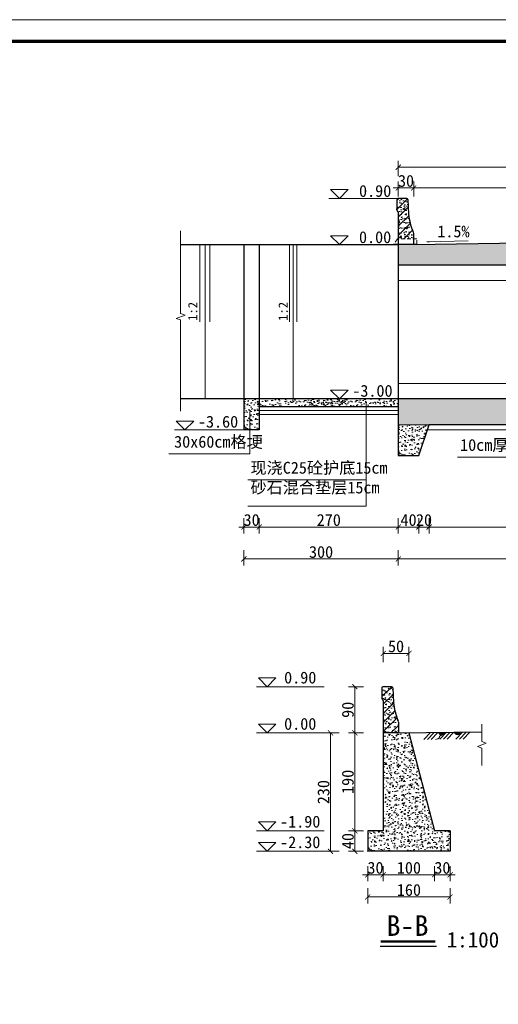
# Model space of a CAD drawing. Extents: x 36231 to 595326, y 3059 to 3871788.
# Tile 10 of 143: x 584396 to 584489, y 3862433 to 3862624. Entities that reach past the tile are written whole.
import ezdxf

# ---------------------------------------------------------------- set-up
doc = ezdxf.new("R2010")
doc.units = 0
doc.header["$PDMODE"] = 32
doc.header["$PDSIZE"] = 0.2
doc.linetypes.add('HIDDEN', pattern=[0.375, 0.25, -0.125])
doc.layers.get('0').update_dxf_attribs({"linetype": 'CONTINUOUS'})
doc.layers.get('Defpoints').update_dxf_attribs({"linetype": 'CONTINUOUS'})
for name, color, linetype, lineweight in [('0.09标注线', 3, 'CONTINUOUS', 9), ('0.13填充', 8, 'CONTINUOUS', 9), ('0.13文字', 3, 'CONTINUOUS', 13), ('06标注', 3, 'CONTINUOUS', 15), ('图框１', 5, 'CONTINUOUS', 60), ('文字', 7, 'CONTINUOUS', 15), ('文字层', 7, 'CONTINUOUS', 15), ('细实线', 3, 'CONTINUOUS', 20), ('虚线', 251, 'HIDDEN', 15), ('轮廓线', 1, 'CONTINUOUS', 30)]:
    doc.layers.add(name, color=color, linetype=linetype, lineweight=lineweight)
doc.styles.add('-仿宋_GB2312', font='仿宋_GB2312_0.ttf')
doc.styles.get("Standard").update_dxf_attribs({"font": 'rs.shx', "bigfont": 'hztxt.shx'})
doc.dimstyles.get("Standard").update_dxf_attribs({"dimtxt": 0.18, "dimasz": 0.18, "dimexe": 0.18, "dimexo": 0.0625, "dimgap": 0.09, "dimtad": 0, "dimtih": 1, "dimtoh": 1, "dimdec": 0, "dimlfac": 2, "dimzin": 0, "dimdsep": 46, "dimtxsty": 'Standard', "dimcen": 0.09, "dimadec": 0, "dimazin": 0, "dimtfac": 1, "dimtdec": 0, "dimtofl": 0, "dimtmove": 0, "dimatfit": 3, "dimfxl": 1, "dimtolj": 1, "dimtzin": 0, "dimarcsym": 0})
doc.dimstyles.new('副本 (5) (2) STANDARD', dxfattribs={"dimtxt": 2.3, "dimasz": 1, "dimexe": 1.25, "dimexo": 1.5, "dimgap": 0.2, "dimtad": 1, "dimdec": 0, "dimlfac": 10, "dimzin": 0, "dimdsep": 46, "dimtxsty": '-仿宋_GB2312', "dimblk": 'ARCHTICK', "dimcen": 0.09, "dimadec": 0, "dimazin": 0, "dimtfac": 1, "dimtdec": 0, "dimtix": 1, "dimtmove": 2, "dimatfit": 3, "dimfxl": 1.7, "dimfxlon": 1, "dimtolj": 1, "dimtzin": 0, "dimlwd": 9, "dimlwe": 9, "dimarcsym": 0})

# ---------------------------------------------------------------- blocks, each defined once
blk = doc.blocks.new('_ARCHTICK')
at = {"color": 0, "linetype": 'ByBlock', "const_width": 0.15}
blk.add_lwpolyline([(-0.5, -0.5), (0.5, 0.5)], dxfattribs=at)
blk = doc.blocks.new('*D1003')
at = {"color": 0, "lineweight": 9}
for p, q in [((584469.35, 3862589.84), (584469.35, 3862592.79)), ((584472.34, 3862589.84), (584472.34, 3862592.79)), ((584469.35, 3862591.54), (584468.35, 3862591.54)), ((584469.35, 3862591.54), (584472.34, 3862591.54)), ((584472.34, 3862591.54), (584473.34, 3862591.54))]:
    blk.add_line(p, q, dxfattribs=at)
at = {"layer": 'Defpoints', "color": 0, "lineweight": 13}
for p in [(584472.34, 3862591.54), (584469.35, 3862585.51), (584472.34, 3862581.53)]:
    blk.add_point(p, dxfattribs=at)
at = {"color": 0, "lineweight": 9}
blk.add_blockref('_ARCHTICK', (584469.35, 3862591.54), dxfattribs=at)
at = {"color": 0, "lineweight": 9, "rotation": 180}
blk.add_blockref('_ARCHTICK', (584472.34, 3862591.54), dxfattribs=at)
at = {"color": 0, "lineweight": 13, "insert": (584470.85, 3862592.89), "char_height": 2.3, "attachment_point": 5, "style": '-仿宋_GB2312'}
blk.add_mtext('\\A1;30', dxfattribs=at)
blk = doc.blocks.new('*D1013')
at = {"color": 0, "lineweight": 9}
for p, q in [((584463.41, 3862459.79), (584463.41, 3862456.84)), ((584466.41, 3862459.79), (584466.41, 3862456.84)), ((584463.41, 3862458.09), (584462.41, 3862458.09)), ((584463.41, 3862458.09), (584466.41, 3862458.09)), ((584466.41, 3862458.09), (584467.41, 3862458.09))]:
    blk.add_line(p, q, dxfattribs=at)
at = {"layer": 'Defpoints', "color": 0, "lineweight": 13}
for p in [(584463.41, 3862466.65), (584466.41, 3862466.65), (584466.41, 3862458.09)]:
    blk.add_point(p, dxfattribs=at)
at = {"color": 0, "lineweight": 9}
blk.add_blockref('_ARCHTICK', (584463.41, 3862458.09), dxfattribs=at)
at = {"color": 0, "lineweight": 9, "rotation": 180}
blk.add_blockref('_ARCHTICK', (584466.41, 3862458.09), dxfattribs=at)
at = {"color": 0, "lineweight": 13, "insert": (584464.91, 3862459.44), "char_height": 2.3, "attachment_point": 5, "style": '-仿宋_GB2312'}
blk.add_mtext('\\A1;30', dxfattribs=at)
blk = doc.blocks.new('*D1015')
at = {"color": 0, "lineweight": 9}
for p, q in [((584476.41, 3862459.79), (584476.41, 3862456.84)), ((584479.41, 3862459.79), (584479.41, 3862456.84)), ((584476.41, 3862458.09), (584475.41, 3862458.09)), ((584476.41, 3862458.09), (584479.41, 3862458.09)), ((584479.41, 3862458.09), (584480.41, 3862458.09))]:
    blk.add_line(p, q, dxfattribs=at)
at = {"layer": 'Defpoints', "color": 0, "lineweight": 13}
for p in [(584476.41, 3862466.65), (584479.41, 3862462.65), (584479.41, 3862458.09)]:
    blk.add_point(p, dxfattribs=at)
at = {"color": 0, "lineweight": 9}
blk.add_blockref('_ARCHTICK', (584476.41, 3862458.09), dxfattribs=at)
at = {"color": 0, "lineweight": 9, "rotation": 180}
blk.add_blockref('_ARCHTICK', (584479.41, 3862458.09), dxfattribs=at)
at = {"color": 0, "lineweight": 13, "insert": (584477.91, 3862459.44), "char_height": 2.3, "attachment_point": 5, "style": '-仿宋_GB2312'}
blk.add_mtext('\\A1;30', dxfattribs=at)
blk = doc.blocks.new('*D1016')
at = {"color": 0, "lineweight": 9}
for p, q in [((584463.41, 3862455.48), (584463.41, 3862452.53)), ((584479.41, 3862455.48), (584479.41, 3862452.53)), ((584479.41, 3862453.78), (584463.41, 3862453.78))]:
    blk.add_line(p, q, dxfattribs=at)
at = {"layer": 'Defpoints', "color": 0, "lineweight": 13}
for p in [(584463.41, 3862462.65), (584479.41, 3862462.65), (584463.41, 3862453.78)]:
    blk.add_point(p, dxfattribs=at)
at = {"color": 0, "lineweight": 9, "rotation": 180}
blk.add_blockref('_ARCHTICK', (584463.41, 3862453.78), dxfattribs=at)
at = {"color": 0, "lineweight": 9}
blk.add_blockref('_ARCHTICK', (584479.41, 3862453.78), dxfattribs=at)
at = {"color": 0, "lineweight": 13, "insert": (584471.41, 3862455.13), "char_height": 2.3, "attachment_point": 5, "style": '-仿宋_GB2312'}
blk.add_mtext('\\A1;160', dxfattribs=at)
blk = doc.blocks.new('*D1019')
at = {"color": 0, "lineweight": 9}
for p, q in [((584457.87, 3862485.65), (584454.92, 3862485.65)), ((584456.17, 3862485.65), (584456.17, 3862462.65)), ((584457.87, 3862462.65), (584454.92, 3862462.65))]:
    blk.add_line(p, q, dxfattribs=at)
at = {"layer": 'Defpoints', "color": 0, "lineweight": 13}
for p in [(584466.41, 3862485.65), (584456.17, 3862462.65), (584464.41, 3862462.65)]:
    blk.add_point(p, dxfattribs=at)
at = {"color": 0, "lineweight": 9}
for p, rotation in [((584456.17, 3862485.65), 90), ((584456.17, 3862462.65), 270)]:
    blk.add_blockref('_ARCHTICK', p, dxfattribs=dict(at, rotation=rotation))
at = {"color": 0, "lineweight": 13, "insert": (584454.82, 3862474.15), "char_height": 2.3, "attachment_point": 5, "rotation": 90, "style": '-仿宋_GB2312'}
blk.add_mtext('\\A1;230', dxfattribs=at)
blk = doc.blocks.new('eesz')
at = {"layer": '图框１', "color": 7, "const_width": 0.467}
blk.add_lwpolyline([(25244.47, -497.6), (25244.47, -1980.56), (27344.47, -1980.56), (27344.47, -497.6)], close=True, dxfattribs=at)
blk.add_lwpolyline([(25244.47, -497.6), (25244.47, -1980.56), (27344.47, -1980.56), (27344.47, -497.6)], close=True, dxfattribs=at)
at = {"layer": '图框１', "color": 5, "const_width": 0.467}
blk.add_lwpolyline([(25244.47, -497.6), (25244.47, -1980.56), (27344.47, -1980.56), (27344.47, -497.6)], close=True, dxfattribs=at)
at = {"layer": '图框１', "color": 7}
blk.add_lwpolyline([(25322.25, -518.34, 3.11, 3.11, 0), (27318.55, -518.34, 2.59, 2.59, 0), (27318.55, -1954.64, 2.59, 2.59, 0), (25322.25, -1954.64, 2.59, 2.59, 0)], format="xyseb", close=True, dxfattribs=at)
blk.add_lwpolyline([(25322.25, -518.34, 3.11, 3.11, 0), (27318.55, -518.34, 2.59, 2.59, 0), (27318.55, -1954.64, 2.59, 2.59, 0), (25322.25, -1954.64, 2.59, 2.59, 0)], format="xyseb", close=True, dxfattribs=at)
at = {"layer": '图框１', "color": 5}
blk.add_lwpolyline([(25322.25, -518.34, 3.11, 3.11, 0), (27318.55, -518.34, 2.59, 2.59, 0), (27318.55, -1954.64, 2.59, 2.59, 0), (25322.25, -1954.64, 2.59, 2.59, 0)], format="xyseb", close=True, dxfattribs=at)
blk = doc.blocks.new('*D1995')
at = {"layer": '0.09标注线', "color": 0, "lineweight": 9}
for p, q in [((584439.34, 3862527.36), (584439.34, 3862524.41)), ((584442.34, 3862527.36), (584442.34, 3862524.41)), ((584439.34, 3862525.66), (584438.34, 3862525.66)), ((584439.34, 3862525.66), (584442.34, 3862525.66)), ((584442.34, 3862525.66), (584443.34, 3862525.66))]:
    blk.add_line(p, q, dxfattribs=at)
at = {"layer": 'Defpoints', "color": 0, "lineweight": 13}
for p in [(584439.34, 3862544.53), (584442.34, 3862544.53), (584442.34, 3862525.66)]:
    blk.add_point(p, dxfattribs=at)
at = {"layer": '0.09标注线', "color": 0, "lineweight": 9}
blk.add_blockref('_ARCHTICK', (584439.34, 3862525.66), dxfattribs=at)
at = {"layer": '0.09标注线', "color": 0, "lineweight": 9, "rotation": 180}
blk.add_blockref('_ARCHTICK', (584442.34, 3862525.66), dxfattribs=at)
at = {"layer": '0.09标注线', "color": 0, "lineweight": 13, "insert": (584440.84, 3862527.01), "char_height": 2.3, "attachment_point": 5, "style": '-仿宋_GB2312'}
blk.add_mtext('\\A1;30', dxfattribs=at)
blk = doc.blocks.new('*D1998')
at = {"layer": '0.09标注线', "color": 0, "lineweight": 9}
for p, q in [((584473.34, 3862527.36), (584473.34, 3862524.41)), ((584475.34, 3862527.36), (584475.34, 3862524.41)), ((584473.34, 3862525.66), (584472.34, 3862525.66)), ((584473.34, 3862525.66), (584475.34, 3862525.66)), ((584475.34, 3862525.66), (584476.34, 3862525.66))]:
    blk.add_line(p, q, dxfattribs=at)
at = {"layer": 'Defpoints', "color": 0, "lineweight": 13}
for p in [(584475.34, 3862545.53), (584473.34, 3862539.53), (584475.34, 3862525.66)]:
    blk.add_point(p, dxfattribs=at)
at = {"layer": '0.09标注线', "color": 0, "lineweight": 9}
blk.add_blockref('_ARCHTICK', (584473.34, 3862525.66), dxfattribs=at)
at = {"layer": '0.09标注线', "color": 0, "lineweight": 9, "rotation": 180}
blk.add_blockref('_ARCHTICK', (584475.34, 3862525.66), dxfattribs=at)
at = {"layer": '0.09标注线', "color": 0, "lineweight": 13, "insert": (584474.34, 3862527.01), "char_height": 2.3, "attachment_point": 5, "style": '-仿宋_GB2312'}
blk.add_mtext('\\A1;20', dxfattribs=at)

msp = doc.modelspace()

# ---------------------------------------------------------------- hatches: boundary and pattern name
at = {"layer": '0.13填充'}
h = msp.add_hatch(dxfattribs=at)
h.set_pattern_fill('钢筋混凝土', color=8, scale=0.25, style=0, pattern_type=2)
h.set_pattern_definition([(45, (587277.5533, 3862565.6337), (-0.8838835, 0.8838835), []), (50, (587277.5533, 3862565.6337), (1.79315046, -0.1568803), [0.1875, -2.0625]), (355, (587277.5533, 3862565.6337), (-0.3468783, 1.8804803), [0.15, -1.65]), (100.4514, (587277.7028, 3862565.6207), (1.4462735, 1.7235989), [0.1593505, -1.7528553]), (46.1842, (587277.5533, 3862566.1337), (2.6681026, -0.4137975), [0.28125, -3.09375]), (96.6356, (587277.7757, 3862566.0993), (2.3366568, 2.4352947), [0.2390257, -2.6292825]), (351.1842, (587277.5533, 3862566.1337), (2.3366549, 2.4352965), [0.225, -2.475]), (21, (587277.8033, 3862566.0087), (1.4922676, -1.0065472), [0.1875, -2.0625]), (326, (587277.8033, 3862566.0087), (0.6082883, 1.8128751), [0.15, -1.65]), (71.4514, (587277.9277, 3862565.9249), (2.1005566, 0.8063262), [0.1593505, -1.7528553]), (37.5, (587277.5533, 3862565.63374), (0.03039964, 0.83223463), [0.0125, -1.63, 0.0125, -1.675, 0.0125, -1.65625]), (7.5, (587277.5533, 3862565.6337), (0.65767384, 0.98602928), [0.0125, -0.955, 0.0125, -1.5925, 0.0125, -0.63125]), (327.5, (587276.9958, 3862565.63374), (1.33455609, -0.05638718), [0.0125, -0.625, 0.0125, -1.95, 0.0125, -2.5875]), (317.5, (587276.7458, 3862565.6337), (1.4579654, 0.25026246), [0.0125, -0.8125, 0.0125, -1.295, 0.0125, -1.8375])])
h.paths.add_polyline_path([(584469.34, 3862581.63), (584472.35, 3862581.63), (584472.35, 3862582.58), (584472.31, 3862582.77), (584472.28, 3862582.88), (584472.21, 3862583.05), (584472.13, 3862583.23), (584472.04, 3862583.47), (584471.96, 3862583.68), (584471.88, 3862583.91), (584471.76, 3862584.29), (584471.69, 3862584.56), (584471.6, 3862584.93), (584471.54, 3862585.17), (584471.49, 3862585.41), (584471.46, 3862585.59), (584471.42, 3862585.86), (584471.36, 3862586.27), (584471.34, 3862586.51), (584471.34, 3862586.7), (584471.31, 3862587.2), (584471.3, 3862587.42), (584471.29, 3862587.75), (584471.28, 3862587.95), (584471.25, 3862588.51), (584471.24, 3862588.81), (584471.22, 3862589.17), (584471.21, 3862589.28), (584471.2, 3862589.34), (584471.17, 3862589.4), (584471.12, 3862589.44), (584471.08, 3862589.47), (584471.04, 3862589.49), (584470.98, 3862589.51), (584470.86, 3862589.51), (584470.73, 3862589.51), (584469.48, 3862589.51), (584469.35, 3862589.51), (584469.32, 3862589.51), (584469.27, 3862589.5), (584469.22, 3862589.47), (584469.18, 3862589.44), (584469.16, 3862589.43), (584469.13, 3862589.39), (584469.11, 3862589.36), (584469.1, 3862589.32), (584469.08, 3862589.28), (584469.08, 3862589.24), (584469.08, 3862588.94), (584469.08, 3862587.29), (584469.34, 3862586.85), (584469.34, 3862586.54)])
h = msp.add_hatch(dxfattribs=at)
h.set_pattern_fill('钢筋混凝土', color=8, scale=0.25, style=0, pattern_type=2)
h.set_pattern_definition([(45, (584469.339, 3862576.5258), (-0.883883, 0.883883), []), (50, (584469.339, 3862576.5258), (1.79315, -0.15688), [0.1875, -2.0625]), (355, (584469.339, 3862576.5258), (-0.34688, 1.88048), [0.15, -1.65]), (100.4514, (584469.4885, 3862576.5127), (1.446273, 1.7236), [0.15935, -1.752855]), (46.184, (584469.339, 3862577.0258), (2.6681, -0.4138), [0.28125, -3.09375]), (96.6356, (584469.5614, 3862576.9913), (2.33666, 2.4353), [0.23903, -2.62928]), (351.184, (584469.339, 3862577.0258), (2.33665, 2.4353), [0.225, -2.475]), (21, (584469.589, 3862576.9008), (1.492268, -1.006547), [0.1875, -2.0625]), (326, (584469.589, 3862576.9008), (0.60829, 1.812875), [0.15, -1.65]), (71.4514, (584469.7134, 3862576.8169), (2.100557, 0.806326), [0.15935, -1.752855]), (37.5, (584469.33906, 3862576.5258), (0.0304, 0.832235), [0.0125, -1.63, 0.0125, -1.675, 0.0125, -1.65625]), (7.5, (584469.3391, 3862576.5258), (0.657674, 0.98603), [0.0125, -0.955, 0.0125, -1.5925, 0.0125, -0.63125]), (327.5, (584468.78156, 3862576.5258), (1.334556, -0.056387), [0.0125, -0.625, 0.0125, -1.95, 0.0125, -2.5875]), (317.5, (584468.5316, 3862576.5258), (1.457965, 0.250262), [0.0125, -0.8125, 0.0125, -1.295, 0.0125, -1.8375])])
h.paths.add_polyline_path([(584472.35, 3862580.53), (584469.34, 3862580.53), (584469.34, 3862576.53), (584519.34, 3862576.53), (584519.34, 3862580.53), (584516.32, 3862580.53), (584494.34, 3862580.86)])
at = {"layer": '0.13填充', "lineweight": 9}
h = msp.add_hatch(dxfattribs=at)
h.set_pattern_fill('混凝土1', color=8, scale=0.01, style=0, pattern_type=2)
h.set_pattern_definition([(50, (584439.339, 3862544.5258), (1.82185, -0.1594), [0.1905, -2.0955]), (355, (584439.339, 3862544.5258), (-0.35243, 1.91057), [0.1524, -1.6764]), (100.45, (584439.4909, 3862544.5125), (1.46943, 1.75117), [0.1619, -1.7809]), (46.184, (584439.339, 3862545.0338), (2.7108, -0.4204), [0.28575, -3.14325]), (96.636, (584439.565, 3862544.9987), (2.374, 2.4743), [0.24285, -2.67135]), (351.184, (584439.339, 3862545.0338), (2.374, 2.4743), [0.2286, -2.5146]), (21, (584439.593, 3862544.9068), (1.51615, -1.02266), [0.1905, -2.0955]), (326, (584439.593, 3862544.9068), (0.618, 1.8419), [0.1524, -1.6764]), (71.45, (584439.7194, 3862544.8216), (2.13416, 0.81923), [0.1619, -1.7809]), (37.5, (584439.33906, 3862544.5258), (0.030886, 0.84555), [0, -1.65608, 0, -1.7018, 0, -1.68275]), (7.5, (584439.3391, 3862544.5258), (0.6682, 1.0018), [0, -0.97028, 0, -1.61798, 0, -0.64135]), (327.5, (584438.77264, 3862544.5258), (1.355906, -0.05729), [0, -0.635, 0, -1.9812, 0, -2.6289]), (317.5, (584438.5186, 3862544.5258), (1.4813, 0.25426), [0, -0.8255, 0, -1.31572, 0, -1.8669])])
h.paths.add_polyline_path([(584442.34, 3862550.53), (584439.34, 3862550.53), (584439.34, 3862544.53), (584442.34, 3862544.53)])
h = msp.add_hatch(dxfattribs=at)
h.set_pattern_fill('混凝土1', color=8, scale=0.01, style=0, pattern_type=2)
h.set_pattern_definition([(50, (584442.2678, 3862549.0258), (1.82185, -0.15939), [0.1905, -2.0955]), (355, (584442.2678, 3862549.0258), (-0.35243, 1.91057), [0.1524, -1.6764]), (100.451, (584442.4196, 3862549.0125), (1.46943, 1.75117), [0.1619, -1.7809]), (46.184, (584442.2678, 3862549.5338), (2.7108, -0.42042), [0.28575, -3.14325]), (96.636, (584442.4937, 3862549.4987), (2.37404, 2.47426), [0.24285, -2.67135]), (351.184, (584442.2678, 3862549.5338), (2.37405, 2.47425), [0.2286, -2.5146]), (21, (584442.5218, 3862549.4068), (1.51615, -1.02266), [0.1905, -2.0955]), (326, (584442.5218, 3862549.4068), (0.61802, 1.84188), [0.1524, -1.6764]), (71.451, (584442.6481, 3862549.3216), (2.13416, 0.81923), [0.1619, -1.7809]), (37.5, (584442.26775, 3862549.0258), (0.030886, 0.84555), [0, -1.65608, 0, -1.7018, 0, -1.68275]), (7.5, (584442.26775, 3862549.0258), (0.668197, 1.001806), [0, -0.97028, 0, -1.61798, 0, -0.64135]), (327.5, (584441.7013, 3862549.0258), (1.355906, -0.057287), [0, -0.635, 0, -1.9812, 0, -2.6289]), (317.5, (584441.4473, 3862549.0258), (1.48129, 0.254265), [0, -0.8255, 0, -1.31572, 0, -1.8669])])
h.paths.add_polyline_path([(584459.27, 3862549.03), (584459.27, 3862550.53), (584445.77, 3862550.53), (584442.27, 3862550.53), (584442.27, 3862549.03)])
h = msp.add_hatch(dxfattribs=at)
h.set_pattern_fill('混凝土1', color=8, scale=0.01, style=0, pattern_type=2)
h.set_pattern_definition([(50, (584452.339, 3862549.0258), (1.82185, -0.15939), [0.1905, -2.0955]), (355, (584452.339, 3862549.0258), (-0.35243, 1.91057), [0.1524, -1.6764]), (100.451, (584452.4909, 3862549.0125), (1.46943, 1.75117), [0.1619, -1.7809]), (46.184, (584452.339, 3862549.5338), (2.7108, -0.42042), [0.28575, -3.14325]), (96.636, (584452.565, 3862549.4987), (2.37404, 2.47426), [0.24285, -2.67135]), (351.184, (584452.339, 3862549.5338), (2.37405, 2.47425), [0.2286, -2.5146]), (21, (584452.593, 3862549.4068), (1.51615, -1.02266), [0.1905, -2.0955]), (326, (584452.593, 3862549.4068), (0.61802, 1.84188), [0.1524, -1.6764]), (71.451, (584452.7194, 3862549.3216), (2.13416, 0.81923), [0.1619, -1.7809]), (37.5, (584452.33906, 3862549.0258), (0.030886, 0.84555), [0, -1.65608, 0, -1.7018, 0, -1.68275]), (7.5, (584452.3391, 3862549.0258), (0.668197, 1.001806), [0, -0.97028, 0, -1.61798, 0, -0.64135]), (327.5, (584451.77264, 3862549.0258), (1.355906, -0.057287), [0, -0.635, 0, -1.9812, 0, -2.6289]), (317.5, (584451.5186, 3862549.0258), (1.48129, 0.254265), [0, -0.8255, 0, -1.31572, 0, -1.8669])])
h.paths.add_polyline_path([(584469.34, 3862549.03), (584469.34, 3862550.53), (584455.84, 3862550.53), (584452.34, 3862550.53), (584452.34, 3862549.03)])
at = {"layer": '0.13填充'}
h = msp.add_hatch(dxfattribs=at)
h.set_pattern_fill('钢筋混凝土', color=8, scale=0.25, style=0, pattern_type=2)
h.set_pattern_definition([(45, (584888.9588, 3882149.4992), (-0.88388348, 0.88388348), []), (50, (584888.9588, 3882149.4992), (1.79315046, -0.15688034), [0.1875, -2.0625]), (355, (584888.9588, 3882149.4992), (-0.34687833, 1.88048033), [0.15, -1.65]), (100.4514, (584889.1082, 3882149.4861), (1.44627345, 1.72359886), [0.15935047, -1.75285528]), (46.1842, (584888.9588, 3882149.9992), (2.66810262, -0.41379754), [0.28125, -3.09375]), (96.6356, (584889.181, 3882149.9647), (2.33665676, 2.43529468), [0.23902572, -2.6292825]), (351.1842, (584888.9588, 3882149.9992), (2.33665486, 2.4352965), [0.225, -2.475]), (21, (584889.2088, 3882149.8742), (1.49226763, -1.00654723), [0.1875, -2.0625]), (326, (584889.2088, 3882149.8742), (0.60828833, 1.81287511), [0.15, -1.65]), (71.4514, (584889.3331, 3882149.7903), (2.10055657, 0.80632624), [0.15935047, -1.75285528]), (37.5, (584888.9588, 3882149.4992), (0.030399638, 0.832234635), [0.0125, -1.63, 0.0125, -1.675, 0.0125, -1.65625]), (7.5, (584888.9588, 3882149.4992), (0.657673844, 0.98602928), [0.0125, -0.955, 0.0125, -1.5925, 0.0125, -0.63125]), (327.5, (584888.4013, 3882149.4992), (1.33455609, -0.05638718), [0.0125, -0.625, 0.0125, -1.95, 0.0125, -2.5875]), (317.5, (584888.1513, 3882149.4992), (1.45796542, 0.250262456), [0.0125, -0.8125, 0.0125, -1.295, 0.0125, -1.8375])])
h.paths.add_polyline_path([(584513.34, 3862545.53), (584519.34, 3862545.53), (584519.34, 3862550.53), (584469.34, 3862550.53), (584469.34, 3862545.53), (584475.34, 3862545.53)])
at = {"layer": '0.13填充', "lineweight": 9}
h = msp.add_hatch(dxfattribs=at)
h.set_pattern_fill('混凝土1', color=8, scale=0.01, style=0, pattern_type=2)
h.set_pattern_definition([(50, (584469.339, 3862539.5258), (1.82185, -0.1594), [0.1905, -2.0955]), (355, (584469.339, 3862539.5258), (-0.35243, 1.91057), [0.1524, -1.6764]), (100.45, (584469.4909, 3862539.5125), (1.46943, 1.75117), [0.1619, -1.7809]), (46.184, (584469.339, 3862540.0338), (2.7108, -0.4204), [0.28575, -3.14325]), (96.636, (584469.565, 3862539.9987), (2.374, 2.47426), [0.24285, -2.67135]), (351.184, (584469.339, 3862540.0338), (2.374, 2.47425), [0.2286, -2.5146]), (21, (584469.593, 3862539.9068), (1.51615, -1.02266), [0.1905, -2.0955]), (326, (584469.593, 3862539.9068), (0.618, 1.8419), [0.1524, -1.6764]), (71.451, (584469.7194, 3862539.8216), (2.13416, 0.81923), [0.1619, -1.7809]), (37.5, (584469.33906, 3862539.5258), (0.030886, 0.84555), [0, -1.65608, 0, -1.7018, 0, -1.68275]), (7.5, (584469.3391, 3862539.5258), (0.6682, 1.00181), [0, -0.97028, 0, -1.61798, 0, -0.64135]), (327.5, (584468.77264, 3862539.5258), (1.355906, -0.05729), [0, -0.635, 0, -1.9812, 0, -2.6289]), (317.5, (584468.5186, 3862539.5258), (1.48129, 0.25426), [0, -0.8255, 0, -1.31572, 0, -1.8669])])
h.paths.add_polyline_path([(584469.34, 3862539.53), (584473.34, 3862539.53), (584475.34, 3862545.53), (584469.34, 3862545.53)])
at = {"layer": '0.13填充'}
h = msp.add_hatch(dxfattribs=at)
h.set_pattern_fill('钢筋混凝土', color=8, scale=0.25, style=0, pattern_type=2)
h.set_pattern_definition([(45, (584466.1533, 3862485.6527), (-0.88388, 0.88388), []), (50, (584466.1533, 3862485.6527), (1.79315, -0.15688), [0.1875, -2.0625]), (355, (584466.1533, 3862485.6527), (-0.34688, 1.88048), [0.15, -1.65]), (100.451, (584466.3028, 3862485.6397), (1.44627, 1.7236), [0.15935, -1.75286]), (46.184, (584466.1533, 3862486.1527), (2.6681, -0.4138), [0.28125, -3.09375]), (96.636, (584466.3757, 3862486.1182), (2.33666, 2.4353), [0.239, -2.6293]), (351.184, (584466.1533, 3862486.1527), (2.33665, 2.4353), [0.225, -2.475]), (21, (584466.4033, 3862486.0277), (1.49227, -1.00655), [0.1875, -2.0625]), (326, (584466.4033, 3862486.0277), (0.6083, 1.81288), [0.15, -1.65]), (71.451, (584466.5277, 3862485.9438), (2.10056, 0.80633), [0.15935, -1.75286]), (37.5, (584466.1533, 3862485.6527), (0.0304, 0.832235), [0.0125, -1.63, 0.0125, -1.675, 0.0125, -1.65625]), (7.5, (584466.1533, 3862485.6527), (0.65767, 0.98603), [0.0125, -0.955, 0.0125, -1.5925, 0.0125, -0.63125]), (327.5, (584465.5958, 3862485.6527), (1.334556, -0.056387), [0.0125, -0.625, 0.0125, -1.95, 0.0125, -2.5875]), (317.5, (584465.3458, 3862485.6527), (1.45797, 0.25026), [0.0125, -0.8125, 0.0125, -1.295, 0.0125, -1.8375])])
h.paths.add_polyline_path([(584468.71, 3862489.87), (584468.67, 3862490.06), (584468.6, 3862490.34), (584468.56, 3862490.54), (584468.53, 3862490.72), (584468.5, 3862490.94), (584468.47, 3862491.16), (584468.43, 3862491.48), (584468.41, 3862491.77), (584468.4, 3862492.07), (584468.38, 3862492.32), (584468.36, 3862492.76), (584468.35, 3862493.1), (584468.33, 3862493.41), (584468.32, 3862493.73), (584468.31, 3862494.02), (584468.29, 3862494.28), (584468.29, 3862494.41), (584468.23, 3862494.53), (584468.15, 3862494.6), (584468.08, 3862494.63), (584468.05, 3862494.64), (584467.95, 3862494.64), (584466.43, 3862494.64), (584466.39, 3862494.63), (584466.34, 3862494.62), (584466.31, 3862494.61), (584466.27, 3862494.59), (584466.24, 3862494.56), (584466.2, 3862494.52), (584466.18, 3862494.48), (584466.16, 3862494.43), (584466.16, 3862494.4), (584466.15, 3862494.36), (584466.15, 3862492.41), (584466.41, 3862491.98), (584466.41, 3862485.65), (584469.43, 3862485.65), (584469.43, 3862487.59), (584469.42, 3862487.72), (584469.4, 3862487.83), (584469.37, 3862487.94), (584469.34, 3862488.05), (584469.28, 3862488.17), (584469.2, 3862488.36), (584469.15, 3862488.51), (584469.09, 3862488.64), (584469.04, 3862488.79), (584468.98, 3862488.97), (584468.9, 3862489.21), (584468.83, 3862489.42), (584468.78, 3862489.62)])
at = {"layer": '0.13填充', "lineweight": 9}
h = msp.add_hatch(dxfattribs=at)
h.set_pattern_fill('混凝土1', color=8, scale=0.01, style=0, pattern_type=2)
h.set_pattern_definition([(50, (584463.4116, 3862462.6527), (1.82185, -0.15939), [0.1905, -2.0955]), (355, (584463.4116, 3862462.6527), (-0.35243, 1.91057), [0.1524, -1.6764]), (100.451, (584463.5634, 3862462.6394), (1.46943, 1.75117), [0.1619, -1.7809]), (46.184, (584463.4116, 3862463.1607), (2.71079, -0.42042), [0.28575, -3.14325]), (96.636, (584463.6375, 3862463.1257), (2.37404, 2.47426), [0.24285, -2.67135]), (351.184, (584463.4116, 3862463.1607), (2.37405, 2.47425), [0.2286, -2.5146]), (21, (584463.6656, 3862463.0337), (1.51615, -1.022655), [0.1905, -2.0955]), (326, (584463.6656, 3862463.0337), (0.61802, 1.84188), [0.1524, -1.6764]), (71.4514, (584463.792, 3862462.9485), (2.13416, 0.81923), [0.1619, -1.7809]), (37.5, (584463.4116, 3862462.6527), (0.030886, 0.84555), [0, -1.65608, 0, -1.7018, 0, -1.68275]), (7.5, (584463.4116, 3862462.6527), (0.668197, 1.001806), [0, -0.97028, 0, -1.61798, 0, -0.64135]), (327.5, (584462.8452, 3862462.6527), (1.355906, -0.057287), [0, -0.635, 0, -1.9812, 0, -2.6289]), (317.5, (584462.5912, 3862462.6527), (1.48129, 0.254265), [0, -0.8255, 0, -1.31572, 0, -1.8669])])
h.paths.add_polyline_path([(584471.41, 3862485.68), (584469.43, 3862485.65), (584466.41, 3862485.65), (584466.41, 3862466.65), (584463.41, 3862466.65), (584463.41, 3862462.65), (584479.41, 3862462.65), (584479.41, 3862466.65), (584476.41, 3862466.65)])
at = {"layer": '0.13填充'}
h = msp.add_hatch(color=3, dxfattribs=at)
edge = h.paths.add_edge_path()
edge.add_ellipse((584477.74, 3862485.9), major_axis=(0.009, -0.733), ratio=0.964264, start_angle=280.8773, end_angle=439.1227)
edge.add_line((584478.44, 3862485.77), (584477.05, 3862485.75))
h = msp.add_hatch(color=3, dxfattribs=at)
edge = h.paths.add_edge_path()
edge.add_ellipse((584480.85, 3862485.94), major_axis=(0.009, -0.733), ratio=0.964264, start_angle=280.8773, end_angle=439.1227)
edge.add_line((584481.55, 3862485.81), (584480.16, 3862485.79))

# ---------------------------------------------------------------- linework, layer by layer
at = {"color": 3, "lineweight": 13}
for p, q in [((584430.8, 3862580.53), (584430.8, 3862565.49)), ((584431.83, 3862580.53), (584431.83, 3862550.53)), ((584432.75, 3862580.53), (584432.75, 3862565.49)), ((584448.19, 3862580.53), (584448.19, 3862565.49)), ((584448.91, 3862580.53), (584448.91, 3862550.53)), ((584449.62, 3862580.53), (584449.62, 3862565.49)), ((584463.11, 3862549.99), (584463.11, 3862529.7)), ((584440.47, 3862547.99), (584440.47, 3862539.86)), ((584424.75, 3862539.86), (584440.47, 3862539.86)), ((584480.86, 3862539.26), (584500.84, 3862539.26)), ((584440.12, 3862534.83), (584463.11, 3862534.83)), ((584440.12, 3862529.7), (584463.11, 3862529.7))]:
    msp.add_line(p, q, dxfattribs=at)
at = {"color": 7}
msp.add_line((584465.8, 3862444.23), (584476.75, 3862444.24), dxfattribs=at)
at = {"color": 7, "const_width": 0.461}
msp.add_lwpolyline([(584465.94, 3862445.15), (584476.57, 3862445.15)], dxfattribs=at)
at = {"layer": '0.09标注线', "color": 3, "lineweight": 13}
for p, q in [((584469.35, 3862589.51), (584455.86, 3862589.51)), ((584469.34, 3862580.53), (584455.84, 3862580.53)), ((584469.34, 3862550.53), (584455.84, 3862550.53)), ((584439.34, 3862544.53), (584425.84, 3862544.53)), ((584454.92, 3862494.64), (584441.81, 3862494.64)), ((584454.92, 3862485.65), (584441.81, 3862485.65)), ((584454.92, 3862466.65), (584441.81, 3862466.65)), ((584454.92, 3862462.65), (584441.81, 3862462.65))]:
    msp.add_line(p, q, dxfattribs=at)
at = {"layer": '0.09标注线', "color": 3, "linetype": 'Continuous', "lineweight": 13}
for points in [[(584457.9, 3862589.51), (584456.2, 3862591.21), (584459.6, 3862591.21)], [(584457.89, 3862580.53), (584456.19, 3862582.23), (584459.59, 3862582.23)], [(584457.89, 3862550.53), (584456.19, 3862552.23), (584459.59, 3862552.23)], [(584427.89, 3862544.53), (584426.19, 3862546.23), (584429.59, 3862546.23)], [(584443.86, 3862494.64), (584442.16, 3862496.34), (584445.56, 3862496.34)], [(584443.86, 3862485.65), (584442.16, 3862487.35), (584445.56, 3862487.35)], [(584443.86, 3862466.65), (584442.16, 3862468.35), (584445.56, 3862468.35)], [(584443.86, 3862462.65), (584442.16, 3862464.35), (584445.56, 3862464.35)]]:
    msp.add_lwpolyline(points, close=True, dxfattribs=at)
at = {"layer": '0.09标注线', "color": 3, "lineweight": 13}
msp.add_lwpolyline([(584474.96, 3862581.05), (584482.91, 3862581.24)], dxfattribs=at)
msp.add_solid([(584475.45, 3862581.2), (584474.66, 3862581.05), (584475.46, 3862580.93)], dxfattribs=at)
at = {"layer": '0.13填充', "color": 0, "lineweight": 9}
for p, q in [((584469.34, 3862573.53), (584519.34, 3862573.53)), ((584469.34, 3862553.53), (584519.34, 3862553.53))]:
    msp.add_line(p, q, dxfattribs=at)
at = {"layer": '0.13填充', "color": 8, "lineweight": 5}
msp.add_line((584475.34, 3862545.53), (584469.34, 3862545.53), dxfattribs=at)
at = {"layer": '0.13文字', "lineweight": 13}
for p, q in [((590756.67, 3862624.17), (583664.28, 3862624.17)), ((584469.34, 3862548.28), (584442.34, 3862548.28)), ((584469.34, 3862547.53), (584442.34, 3862547.53)), ((584513.67, 3862544.53), (584475.01, 3862544.53))]:
    msp.add_line(p, q, dxfattribs=at)
at = {"layer": '06标注', "linetype": 'Continuous', "lineweight": 9, "ltscale": 8}
for points in [[(584427.04, 3862548.14), (584427.04, 3862565.89), (584426.18, 3862566.2), (584427.9, 3862566.83), (584427.04, 3862567.14), (584427.04, 3862583.22)], [(584485.57, 3862479.34), (584485.57, 3862482.71), (584484.72, 3862483.02), (584486.43, 3862483.65), (584485.57, 3862483.96), (584485.57, 3862487.34)]]:
    msp.add_lwpolyline(points, dxfattribs=at)
at = {"layer": '细实线', "color": 7, "lineweight": 30}
for p, q in [((584469.08, 3862589.24), (584469.08, 3862587.29)), ((584470.98, 3862589.51), (584469.35, 3862589.51)), ((584471.21, 3862589.28), (584471.35, 3862586.41)), ((584469.34, 3862586.85), (584469.08, 3862587.29)), ((584469.34, 3862586.85), (584469.34, 3862580.53)), ((584472.35, 3862580.53), (584472.35, 3862582.47)), ((584427.04, 3862580.53), (584469.34, 3862580.53)), ((584439.34, 3862580.53), (584439.34, 3862550.53)), ((584442.34, 3862580.53), (584442.34, 3862550.53)), ((584472.35, 3862580.53), (584469.34, 3862580.53)), ((584469.34, 3862580.53), (584469.34, 3862539.53)), ((584472.35, 3862580.53), (584494.34, 3862580.86)), ((584519.34, 3862576.53), (584469.34, 3862576.53)), ((584469.34, 3862550.53), (584427.04, 3862550.53)), ((584439.34, 3862550.53), (584439.34, 3862544.53)), ((584442.34, 3862550.53), (584442.34, 3862544.53)), ((584519.34, 3862550.53), (584469.34, 3862550.53)), ((584469.34, 3862549.03), (584442.34, 3862549.03)), ((584473.34, 3862539.53), (584475.34, 3862545.53)), ((584513.34, 3862545.53), (584475.34, 3862545.53)), ((584442.34, 3862544.53), (584439.34, 3862544.53)), ((584469.34, 3862539.53), (584473.34, 3862539.53)), ((584466.15, 3862494.36), (584466.15, 3862492.41)), ((584468.05, 3862494.64), (584466.43, 3862494.64)), ((584468.29, 3862494.41), (584468.42, 3862491.54)), ((584466.41, 3862491.98), (584466.15, 3862492.41)), ((584466.41, 3862491.98), (584466.41, 3862485.65)), ((584469.43, 3862485.65), (584469.43, 3862487.59))]:
    msp.add_line(p, q, dxfattribs=at)
at = {"layer": '细实线', "color": 7, "ltscale": 5}
for p, q in [((584475.62, 3862485.73), (584474.3, 3862484.37)), ((584476.33, 3862485.74), (584475.01, 3862484.38)), ((584477.04, 3862485.75), (584475.72, 3862484.39)), ((584478.73, 3862485.77), (584477.41, 3862484.41)), ((584479.44, 3862485.78), (584478.12, 3862484.42)), ((584480.15, 3862485.79), (584478.83, 3862484.43)), ((584481.84, 3862485.81), (584480.52, 3862484.45)), ((584482.55, 3862485.82), (584481.23, 3862484.46)), ((584483.26, 3862485.83), (584481.94, 3862484.47))]:
    msp.add_line(p, q, dxfattribs=at)
at = {"layer": '细实线', "color": 7, "lineweight": 30}
for centre, radius, start, end in [((584469.35, 3862589.24), 0.273, 90, 180.0133), ((584470.95, 3862589.23), 0.273, 9.8953, 90), ((584482.81, 3862587.55), 11.52, 185.6527, 203.6839), ((584471.16, 3862582.47), 1.2, 0, 22.3987), ((584466.43, 3862494.36), 0.273, 90, 180.0133), ((584468.02, 3862494.36), 0.273, 9.8953, 90), ((584479.88, 3862492.67), 11.52, 185.6527, 203.6839), ((584468.23, 3862487.59), 1.2, 0, 22.3987)]:
    msp.add_arc(centre, radius, start, end, dxfattribs=at)
at = {"layer": '细实线', "color": 7, "lineweight": 20, "ltscale": 5, "start_tangent": (-0.999537, 0.030418), "end_tangent": (-0.99902, -0.044268)}
msp.add_spline([(584477.72, 3862485.17), (584477.42, 3862485.05), (584477.35, 3862484.92), (584477.31, 3862484.74), (584477.18, 3862484.58), (584476.98, 3862484.48), (584476.56, 3862484.4)], degree=3, dxfattribs=at)
at = {"layer": '虚线', "lineweight": 15, "ltscale": 3}
for p, q in [((584469.17, 3862581.63), (584468.49, 3862580.63)), ((584472.92, 3862581.63), (584469.17, 3862581.63)), ((584472.92, 3862580.63), (584472.92, 3862581.63)), ((584469.34, 3862580.63), (584468.49, 3862580.63)), ((584472.92, 3862580.63), (584469.34, 3862580.63))]:
    msp.add_line(p, q, dxfattribs=at)
at = {"layer": '轮廓线', "color": 7, "lineweight": 30}
for p, q in [((584469.43, 3862485.65), (584466.41, 3862485.65)), ((584466.41, 3862485.65), (584466.41, 3862466.65)), ((584469.43, 3862485.65), (584485.57, 3862485.86)), ((584471.41, 3862485.68), (584476.41, 3862466.65)), ((584466.41, 3862466.65), (584463.41, 3862466.65)), ((584463.41, 3862466.65), (584463.41, 3862462.65)), ((584479.41, 3862466.65), (584476.41, 3862466.65)), ((584479.41, 3862466.65), (584479.41, 3862462.65)), ((584479.41, 3862462.65), (584463.41, 3862462.65))]:
    msp.add_line(p, q, dxfattribs=at)

# ---------------------------------------------------------------- block references
at = {"layer": '文字层', "xscale": 0.1999999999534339, "yscale": 0.2000000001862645, "zscale": 0.2}
msp.add_blockref('eesz', (579113.71, 3862723.69), dxfattribs=at)

# ---------------------------------------------------------------- texts
at = {"color": 3, "lineweight": 13, "char_height": 2.3, "width": 71.9408, "attachment_point": 1, "style": '-仿宋_GB2312'}
for s, insert in [('\\pt13.8;{\\C256;30x60cm格埂}', (584425.78, 3862543.37, 0.02)), ('{\\C256;10cm厚C15砼垫层}', (584481.36, 3862542.75, 0.02)), ('现浇C25砼护底15cm\\P砂石混合垫层15cm', (584440.62, 3862538.32, 0.02))]:
    msp.add_mtext(s, dxfattribs=dict(at, insert=insert))
at = {"layer": '0.09标注线', "lineweight": 13, "char_height": 2.3, "width": 9, "attachment_point": 5, "style": '-仿宋_GB2312'}
for s, insert in [('0.90', (584464.85, 3862590.93)), ('0.00', (584464.84, 3862581.95)), ('1.5%', (584480.06, 3862583.07)), ('-3.00', (584464.32, 3862552.1)), ('-3.60', (584434.32, 3862546.1)), ('0.90', (584450.29, 3862496.39)), ('0.00', (584450.29, 3862487.4)), ('-1.90', (584450.29, 3862468.4)), ('-2.30', (584450.29, 3862464.4))]:
    msp.add_mtext(s, dxfattribs=dict(at, insert=insert))
at = {"layer": '0.09标注线', "color": 7, "char_height": 1.8, "width": 13.5272, "attachment_point": 1, "rotation": 90, "style": '-仿宋_GB2312'}
for insert in [(584428.5, 3862565.71), (584446.07, 3862565.71)]:
    msp.add_mtext('1:2', dxfattribs=dict(at, insert=insert))
at = {"layer": '文字', "color": 7, "style": '-仿宋_GB2312'}
msp.add_text('B-B', height=4, dxfattribs=at).set_placement((584467.05, 3862446.23))
at = {"layer": '文字', "color": 7, "insert": (584478.75, 3862446.97), "char_height": 3, "width": 10.2895, "attachment_point": 1, "style": '-仿宋_GB2312'}
msp.add_mtext('1:100', dxfattribs=at)

# ---------------------------------------------------------------- dimensions: what is measured, and where the dimension line sits
at = {"color": 3, "lineweight": 13}
for base, p1, p2 in [((584519.34, 3862595.55), (584469.34, 3862589.53), (584519.34, 3862589.53)), ((584516.34, 3862591.55), (584472.34, 3862585.53), (584516.34, 3862585.53)), ((584471.41, 3862501.11), (584466.41, 3862489.65), (584471.41, 3862485.68)), ((584476.41, 3862458.09), (584466.41, 3862466.65), (584476.41, 3862466.65))]:
    msp.add_linear_dim(base=base, p1=p1, p2=p2, dimstyle='Standard', override={"dimtxt": 2.3, "dimasz": 1, "dimexe": 1.25, "dimexo": 1.5, "dimgap": 0.2, "dimtad": 1, "dimtih": 0, "dimtoh": 0, "dimdec": 0, "dimlfac": 10, "dimtxsty": '-仿宋_GB2312', "dimblk": 'ARCHTICK', "dimtdec": 0, "dimtix": 1, "dimtofl": 1, "dimtmove": 2, "dimfxl": 1.7, "dimfxlon": 1, "dimlwd": 9, "dimlwe": 9}, dxfattribs=at).render()
for base, p1, p2, picture, middle in [((584472.34, 3862591.54), (584469.35, 3862585.51), (584472.34, 3862581.53), '*D1003', (584470.85, 3862592.89)), ((584466.41, 3862458.09), (584463.41, 3862466.65), (584466.41, 3862466.65), '*D1013', (584464.91, 3862459.44)), ((584479.41, 3862458.09), (584476.41, 3862466.65), (584479.41, 3862462.65), '*D1015', (584477.91, 3862459.44)), ((584463.41, 3862453.78), (584479.41, 3862462.65), (584463.41, 3862462.65), '*D1016', (584471.41, 3862455.13))]:
    dim = msp.add_linear_dim(base=base, p1=p1, p2=p2, dimstyle='Standard', override={"dimtxt": 2.3, "dimasz": 1, "dimexe": 1.25, "dimexo": 1.5, "dimgap": 0.2, "dimtad": 1, "dimtih": 0, "dimtoh": 0, "dimdec": 0, "dimlfac": 10, "dimtxsty": '-仿宋_GB2312', "dimblk": 'ARCHTICK', "dimtdec": 0, "dimtix": 1, "dimtofl": 1, "dimtmove": 2, "dimfxl": 1.7, "dimfxlon": 1, "dimlwd": 9, "dimlwe": 9}, dxfattribs=at)
    dim.commit()
    dim.dimension.update_dxf_attribs({"geometry": picture, "text_midpoint": middle})
for base, p1, p2 in [((584460.9, 3862494.64), (584466.41, 3862485.65), (584467.24, 3862494.64)), ((584460.9, 3862485.65), (584467.41, 3862466.65), (584467.41, 3862485.65)), ((584460.9, 3862466.65), (584464.41, 3862462.65), (584464.41, 3862466.65))]:
    msp.add_linear_dim(base=base, p1=p1, p2=p2, angle=90, dimstyle='Standard', override={"dimtxt": 2.3, "dimasz": 1, "dimexe": 1.25, "dimexo": 1.5, "dimgap": 0.2, "dimtad": 1, "dimtih": 0, "dimtoh": 0, "dimdec": 0, "dimlfac": 10, "dimtxsty": '-仿宋_GB2312', "dimblk": 'ARCHTICK', "dimtdec": 0, "dimtix": 1, "dimtofl": 1, "dimtmove": 2, "dimfxl": 1.7, "dimfxlon": 1, "dimlwd": 9, "dimlwe": 9}, dxfattribs=at).render()
dim = msp.add_linear_dim(base=(584456.17, 3862462.65), p1=(584466.41, 3862485.65), p2=(584464.41, 3862462.65), angle=90, dimstyle='Standard', override={"dimtxt": 2.3, "dimasz": 1, "dimexe": 1.25, "dimexo": 1.5, "dimgap": 0.2, "dimtad": 1, "dimtih": 0, "dimtoh": 0, "dimdec": 0, "dimlfac": 10, "dimtxsty": '-仿宋_GB2312', "dimblk": 'ARCHTICK', "dimtdec": 0, "dimtix": 1, "dimtofl": 1, "dimtmove": 2, "dimfxl": 1.7, "dimfxlon": 1, "dimlwd": 9, "dimlwe": 9}, dxfattribs=at)
dim.commit()
dim.dimension.update_dxf_attribs({"geometry": '*D1019', "text_midpoint": (584454.82, 3862474.15)})
at = {"layer": '0.09标注线', "lineweight": 13}
for base, p1, p2 in [((584469.34, 3862525.66), (584442.34, 3862544.53), (584469.34, 3862549.03)), ((584473.34, 3862525.66), (584469.34, 3862549.03), (584473.34, 3862539.53)), ((584513.34, 3862525.66), (584475.34, 3862545.53), (584513.34, 3862545.53)), ((584469.34, 3862519.45), (584439.34, 3862544.53), (584469.34, 3862544.53)), ((584519.34, 3862519.45), (584469.34, 3862544.53), (584519.34, 3862539.53))]:
    msp.add_linear_dim(base=base, p1=p1, p2=p2, dimstyle='副本 (5) (2) STANDARD', dxfattribs=at).render()
for base, p1, p2, picture, middle in [((584475.34, 3862525.66), (584473.34, 3862539.53), (584475.34, 3862545.53), '*D1998', (584474.34, 3862527.01)), ((584442.34, 3862525.66), (584439.34, 3862544.53), (584442.34, 3862544.53), '*D1995', (584440.84, 3862527.01))]:
    dim = msp.add_linear_dim(base=base, p1=p1, p2=p2, dimstyle='副本 (5) (2) STANDARD', dxfattribs=at)
    dim.commit()
    dim.dimension.update_dxf_attribs({"geometry": picture, "text_midpoint": middle})

doc.saveas('drawing.dxf')
